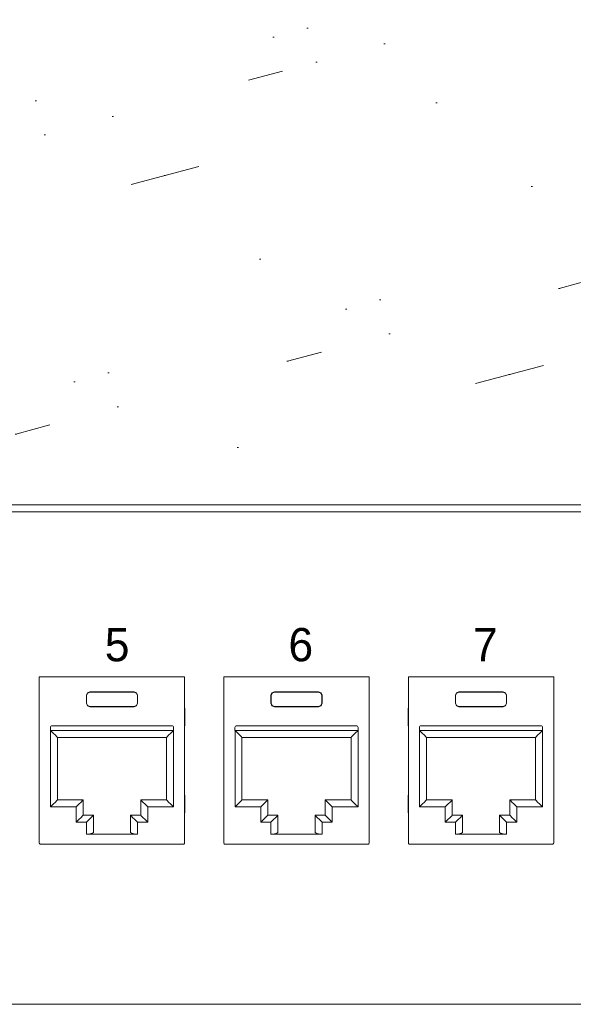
# Model space of a CAD drawing. Header units: millimetres. Extents: x 83969 to 164243, y -22860 to 4849.
# Tile 98 of 116: x 163439.58 to 163442.72, y -21354.98 to -21349.39. Entities that reach past the tile are written whole.
import ezdxf

# ---------------------------------------------------------------- set-up
doc = ezdxf.new("R2010")
doc.units = ezdxf.units.MM
doc.layers.get('0').update_dxf_attribs({"color": 251, "lineweight": 0})
doc.styles.add('_LANSTER_01', font='romans.shx')

# ---------------------------------------------------------------- blocks, each defined once
blk = doc.blocks.new('Panel modularny_24_port_1U')
at = {"color": 0}
for p, q in [((48.89499986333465, 4.445000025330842), (-1.366653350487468e-07, 4.445000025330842)), ((-6.493726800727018e-08, 5.612997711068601e-08), (48.89499993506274, 5.612997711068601e-08))]:
    blk.add_line(p, q, dxfattribs=at)
at = {"color": 0, "linetype": 'Continuous'}
for p, q in [((9.779902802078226, 2.956395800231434), (9.798812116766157, 2.956395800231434)), ((9.779902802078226, 2.956395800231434), (9.779902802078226, 1.455287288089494)), ((9.798812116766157, 2.956395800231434), (9.801949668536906, 2.956395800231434)), ((9.801949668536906, 2.956395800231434), (9.809310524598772, 2.956395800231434)), ((11.06245164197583, 2.956395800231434), (9.809310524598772, 2.956395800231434)), ((11.06981249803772, 2.956395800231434), (11.06245164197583, 2.956395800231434)), ((11.07295214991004, 2.956395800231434), (11.06981249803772, 2.956395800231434)), ((11.09185936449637, 2.956395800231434), (11.07295214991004, 2.956395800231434)), ((11.09185936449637, 2.956395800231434), (11.09185936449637, 1.455287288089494)), ((11.44677780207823, 2.956395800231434), (11.46568711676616, 2.956395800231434)), ((11.44677780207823, 2.956395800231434), (11.44677780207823, 1.455287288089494)), ((11.46568711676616, 2.956395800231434), (11.46882466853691, 2.956395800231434)), ((11.46882466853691, 2.956395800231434), (11.47618552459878, 2.956395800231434)), ((12.72932664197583, 2.956395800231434), (11.47618552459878, 2.956395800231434)), ((12.73668749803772, 2.956395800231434), (12.72932664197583, 2.956395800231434)), ((12.73982714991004, 2.956395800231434), (12.73668749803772, 2.956395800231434)), ((12.75873436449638, 2.956395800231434), (12.73982714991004, 2.956395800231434)), ((12.75873436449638, 2.956395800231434), (12.75873436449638, 1.455287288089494)), ((13.11365280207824, 2.956395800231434), (13.13256211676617, 2.956395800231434)), ((13.11365280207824, 2.956395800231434), (13.11365280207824, 1.455287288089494)), ((13.13256211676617, 2.956395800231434), (13.13569966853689, 2.956395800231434)), ((13.13569966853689, 2.956395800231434), (13.14306052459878, 2.956395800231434)), ((14.39620164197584, 2.956395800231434), (13.14306052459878, 2.956395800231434)), ((14.4035624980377, 2.956395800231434), (14.39620164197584, 2.956395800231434)), ((14.40670214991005, 2.956395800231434), (14.4035624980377, 2.956395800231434)), ((14.42560936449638, 2.956395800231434), (14.40670214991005, 2.956395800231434)), ((14.42560936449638, 2.956395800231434), (14.42560936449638, 1.455287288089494)), ((10.20487095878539, 2.788396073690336), (10.21409460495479, 2.810667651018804)), ((10.20487095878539, 2.716982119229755), (10.20487095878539, 2.788396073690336)), ((10.20633682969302, 2.786930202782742), (10.20487095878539, 2.788396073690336)), ((10.21556047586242, 2.809201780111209), (10.20633682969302, 2.786930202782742)), ((10.20633682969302, 2.718447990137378), (10.20633682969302, 2.786930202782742)), ((10.21409460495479, 2.810667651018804), (10.23636618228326, 2.819891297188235)), ((10.23783205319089, 2.818425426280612), (10.21556047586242, 2.809201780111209)), ((10.23636618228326, 2.819891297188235), (10.63539598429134, 2.819891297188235)), ((10.23636618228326, 2.819891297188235), (10.23783205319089, 2.818425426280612)), ((10.63393011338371, 2.818425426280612), (10.23783205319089, 2.818425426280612)), ((10.63539598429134, 2.819891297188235), (10.63393011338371, 2.818425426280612)), ((10.63393011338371, 2.818425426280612), (10.65620169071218, 2.809201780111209)), ((10.6576675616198, 2.810667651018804), (10.63539598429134, 2.819891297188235)), ((10.65620169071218, 2.809201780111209), (10.66542533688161, 2.786930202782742)), ((10.6668933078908, 2.788396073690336), (10.6576675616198, 2.810667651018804)), ((10.66542533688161, 2.786930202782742), (10.6668933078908, 2.788396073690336)), ((10.66542533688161, 2.718447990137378), (10.66542533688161, 2.786930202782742)), ((10.6668933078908, 2.716982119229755), (10.6668933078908, 2.788396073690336)), ((11.8717459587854, 2.788396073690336), (11.8809696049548, 2.810667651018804)), ((11.8717459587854, 2.716982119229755), (11.8717459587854, 2.788396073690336)), ((11.87321182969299, 2.786930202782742), (11.8717459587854, 2.788396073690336)), ((11.88243547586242, 2.809201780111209), (11.87321182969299, 2.786930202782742)), ((11.87321182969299, 2.718447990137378), (11.87321182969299, 2.786930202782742)), ((11.8809696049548, 2.810667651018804), (11.90324118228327, 2.819891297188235)), ((11.90470705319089, 2.818425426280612), (11.88243547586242, 2.809201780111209)), ((11.90324118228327, 2.819891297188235), (12.30227098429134, 2.819891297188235)), ((11.90324118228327, 2.819891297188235), (11.90470705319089, 2.818425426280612)), ((12.30080511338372, 2.818425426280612), (11.90470705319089, 2.818425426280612)), ((12.30227098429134, 2.819891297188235), (12.30080511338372, 2.818425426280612)), ((12.30080511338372, 2.818425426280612), (12.32307669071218, 2.809201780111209)), ((12.32454256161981, 2.810667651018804), (12.30227098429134, 2.819891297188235)), ((12.32307669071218, 2.809201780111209), (12.33230033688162, 2.786930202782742)), ((12.33376830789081, 2.788396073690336), (12.32454256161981, 2.810667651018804)), ((12.33230033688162, 2.786930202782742), (12.33376830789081, 2.788396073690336)), ((12.33230033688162, 2.718447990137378), (12.33230033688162, 2.786930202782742)), ((12.33376830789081, 2.716982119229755), (12.33376830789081, 2.788396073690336)), ((13.5386209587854, 2.788396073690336), (13.5478446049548, 2.810667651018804)), ((13.5386209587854, 2.716982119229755), (13.5386209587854, 2.788396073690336)), ((13.540086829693, 2.786930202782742), (13.5386209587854, 2.788396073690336)), ((13.54931047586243, 2.809201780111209), (13.540086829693, 2.786930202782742)), ((13.540086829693, 2.718447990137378), (13.540086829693, 2.786930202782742)), ((13.5478446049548, 2.810667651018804), (13.57011618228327, 2.819891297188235)), ((13.57158205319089, 2.818425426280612), (13.54931047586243, 2.809201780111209)), ((13.57011618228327, 2.819891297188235), (13.96914598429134, 2.819891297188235)), ((13.57011618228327, 2.819891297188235), (13.57158205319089, 2.818425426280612)), ((13.96768011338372, 2.818425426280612), (13.57158205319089, 2.818425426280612)), ((13.96914598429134, 2.819891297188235), (13.96768011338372, 2.818425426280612)), ((13.96768011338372, 2.818425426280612), (13.98995169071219, 2.809201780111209)), ((13.99141756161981, 2.810667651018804), (13.96914598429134, 2.819891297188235)), ((13.98995169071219, 2.809201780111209), (13.99917533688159, 2.786930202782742)), ((14.00064330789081, 2.788396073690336), (13.99141756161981, 2.810667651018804)), ((13.99917533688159, 2.786930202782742), (14.00064330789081, 2.788396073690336)), ((13.99917533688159, 2.718447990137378), (13.99917533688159, 2.786930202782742)), ((14.00064330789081, 2.716982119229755), (14.00064330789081, 2.788396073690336)), ((9.77923916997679, 2.690359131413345), (9.778999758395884, 2.662007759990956)), ((9.779902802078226, 2.712645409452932), (9.77923916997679, 2.690359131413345)), ((10.20633682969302, 2.718447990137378), (10.20487095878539, 2.716982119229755)), ((10.21409460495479, 2.694710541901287), (10.20487095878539, 2.716982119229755)), ((10.20633682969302, 2.718447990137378), (10.21556047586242, 2.696176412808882)), ((10.23636618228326, 2.685484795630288), (10.21409460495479, 2.694710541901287)), ((10.21556047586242, 2.696176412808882), (10.23783205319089, 2.686952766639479)), ((10.23783205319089, 2.686952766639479), (10.23636618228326, 2.685484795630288)), ((10.23636618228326, 2.685484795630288), (10.63539598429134, 2.685484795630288)), ((10.63393011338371, 2.686952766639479), (10.23783205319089, 2.686952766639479)), ((10.65620169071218, 2.696176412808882), (10.63393011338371, 2.686952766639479)), ((10.63393011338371, 2.686952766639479), (10.63539598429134, 2.685484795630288)), ((10.63539598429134, 2.685484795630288), (10.6576675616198, 2.694710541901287)), ((10.66542533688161, 2.718447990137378), (10.65620169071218, 2.696176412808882)), ((10.6576675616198, 2.694710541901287), (10.6668933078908, 2.716982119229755)), ((10.66542533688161, 2.718447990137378), (10.6668933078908, 2.716982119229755)), ((11.09252299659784, 2.690359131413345), (11.09185936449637, 2.712645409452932)), ((11.09276240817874, 2.662007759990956), (11.09252299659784, 2.690359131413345)), ((11.44611416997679, 2.690359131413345), (11.44587475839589, 2.662007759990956)), ((11.44677780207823, 2.712645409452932), (11.44611416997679, 2.690359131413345)), ((11.87321182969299, 2.718447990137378), (11.8717459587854, 2.716982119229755)), ((11.8809696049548, 2.694710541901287), (11.8717459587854, 2.716982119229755)), ((11.87321182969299, 2.718447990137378), (11.88243547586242, 2.696176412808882)), ((11.90324118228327, 2.685484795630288), (11.8809696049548, 2.694710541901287)), ((11.88243547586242, 2.696176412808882), (11.90470705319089, 2.686952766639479)), ((11.90470705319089, 2.686952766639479), (11.90324118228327, 2.685484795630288)), ((11.90324118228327, 2.685484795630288), (12.30227098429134, 2.685484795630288)), ((12.30080511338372, 2.686952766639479), (11.90470705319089, 2.686952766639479)), ((12.32307669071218, 2.696176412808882), (12.30080511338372, 2.686952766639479)), ((12.30080511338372, 2.686952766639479), (12.30227098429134, 2.685484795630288)), ((12.30227098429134, 2.685484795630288), (12.32454256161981, 2.694710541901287)), ((12.33230033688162, 2.718447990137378), (12.32307669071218, 2.696176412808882)), ((12.32454256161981, 2.694710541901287), (12.33376830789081, 2.716982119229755)), ((12.33230033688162, 2.718447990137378), (12.33376830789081, 2.716982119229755)), ((12.75939799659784, 2.690359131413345), (12.75873436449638, 2.712645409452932)), ((12.75963740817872, 2.662007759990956), (12.75939799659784, 2.690359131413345)), ((13.11298916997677, 2.690359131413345), (13.11274975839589, 2.662007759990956)), ((13.11365280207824, 2.712645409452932), (13.11298916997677, 2.690359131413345)), ((13.540086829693, 2.718447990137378), (13.5386209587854, 2.716982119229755)), ((13.5478446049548, 2.694710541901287), (13.5386209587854, 2.716982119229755)), ((13.540086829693, 2.718447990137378), (13.54931047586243, 2.696176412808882)), ((13.57011618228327, 2.685484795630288), (13.5478446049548, 2.694710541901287)), ((13.54931047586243, 2.696176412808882), (13.57158205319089, 2.686952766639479)), ((13.57158205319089, 2.686952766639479), (13.57011618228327, 2.685484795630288)), ((13.57011618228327, 2.685484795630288), (13.96914598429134, 2.685484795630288)), ((13.96768011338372, 2.686952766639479), (13.57158205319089, 2.686952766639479)), ((13.98995169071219, 2.696176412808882), (13.96768011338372, 2.686952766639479)), ((13.96768011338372, 2.686952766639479), (13.96914598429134, 2.685484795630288)), ((13.96914598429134, 2.685484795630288), (13.99141756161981, 2.694710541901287)), ((13.99917533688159, 2.718447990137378), (13.98995169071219, 2.696176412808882)), ((13.99141756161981, 2.694710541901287), (14.00064330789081, 2.716982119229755)), ((13.99917533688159, 2.718447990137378), (14.00064330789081, 2.716982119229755)), ((14.42627299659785, 2.690359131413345), (14.42560936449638, 2.712645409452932)), ((14.42651240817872, 2.662007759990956), (14.42627299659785, 2.690359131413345)), ((9.778999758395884, 2.662007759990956), (9.778999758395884, 2.52550115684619)), ((11.09276240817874, 2.662007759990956), (11.09276240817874, 2.52550115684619)), ((11.44587475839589, 2.662007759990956), (11.44587475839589, 2.52550115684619)), ((12.75963740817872, 2.662007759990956), (12.75963740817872, 2.52550115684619)), ((13.11274975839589, 2.662007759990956), (13.11274975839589, 2.52550115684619)), ((14.42651240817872, 2.662007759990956), (14.42651240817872, 2.52550115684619)), ((9.778999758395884, 2.52550115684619), (9.77923916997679, 2.497147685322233)), ((9.77923916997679, 2.497147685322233), (9.779902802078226, 2.474863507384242)), ((9.879355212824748, 2.497256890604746), (9.879355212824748, 2.472055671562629)), ((10.97560824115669, 2.514057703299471), (9.896156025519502, 2.514057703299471)), ((10.99240905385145, 2.497256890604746), (10.99240905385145, 2.472055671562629)), ((11.09185936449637, 2.474863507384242), (11.09252299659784, 2.497147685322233)), ((11.09252299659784, 2.497147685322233), (11.09276240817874, 2.52550115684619)), ((11.44587475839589, 2.52550115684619), (11.44611416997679, 2.497147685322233)), ((11.44611416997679, 2.497147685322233), (11.44677780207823, 2.474863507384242)), ((11.54623021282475, 2.497256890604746), (11.54623021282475, 2.472055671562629)), ((12.6424832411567, 2.514057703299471), (11.56303102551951, 2.514057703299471)), ((12.65928405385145, 2.497256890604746), (12.65928405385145, 2.472055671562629)), ((12.75873436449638, 2.474863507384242), (12.75939799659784, 2.497147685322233)), ((12.75939799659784, 2.497147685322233), (12.75963740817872, 2.52550115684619)), ((13.11274975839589, 2.52550115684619), (13.11298916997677, 2.497147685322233)), ((13.11298916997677, 2.497147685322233), (13.11365280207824, 2.474863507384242)), ((13.21310521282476, 2.497256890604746), (13.21310521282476, 2.472055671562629)), ((14.3093582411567, 2.514057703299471), (13.22990602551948, 2.514057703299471)), ((14.32615905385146, 2.497256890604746), (14.32615905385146, 2.472055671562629)), ((14.42560936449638, 2.474863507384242), (14.42627299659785, 2.497147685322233)), ((14.42627299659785, 2.497147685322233), (14.42651240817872, 2.52550115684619)), ((10.99240905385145, 2.472055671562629), (9.879355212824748, 2.472055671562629)), ((9.880405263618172, 2.472055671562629), (9.904514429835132, 2.447946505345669)), ((9.880405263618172, 1.781122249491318), (9.880405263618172, 2.472055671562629)), ((9.904514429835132, 2.447946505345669), (9.924954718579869, 2.427506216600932)), ((9.924954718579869, 2.427506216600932), (9.938611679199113, 2.413849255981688)), ((9.938611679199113, 2.413849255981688), (9.943408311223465, 2.409052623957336)), ((9.943408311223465, 2.409052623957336), (9.943408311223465, 1.844125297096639)), ((9.943408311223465, 2.409052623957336), (10.92835595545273, 2.409052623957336)), ((10.93315048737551, 2.413849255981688), (10.92835595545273, 2.409052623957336)), ((10.92835595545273, 2.409052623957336), (10.92835595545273, 1.844125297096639)), ((10.94680744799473, 2.427506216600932), (10.93315048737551, 2.413849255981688)), ((10.96724773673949, 2.447946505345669), (10.94680744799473, 2.427506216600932)), ((10.99135900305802, 2.472055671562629), (10.96724773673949, 2.447946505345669)), ((10.99135900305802, 1.781122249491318), (10.99135900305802, 2.472055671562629)), ((12.65928405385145, 2.472055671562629), (11.54623021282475, 2.472055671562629)), ((11.54728026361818, 2.472055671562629), (11.57138942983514, 2.447946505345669)), ((11.54728026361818, 1.781122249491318), (11.54728026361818, 2.472055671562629)), ((11.57138942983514, 2.447946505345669), (11.59182971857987, 2.427506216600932)), ((11.59182971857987, 2.427506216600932), (11.60548667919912, 2.413849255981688)), ((11.60548667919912, 2.413849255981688), (11.61028331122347, 2.409052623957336)), ((11.61028331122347, 2.409052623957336), (11.61028331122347, 1.844125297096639)), ((11.61028331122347, 2.409052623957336), (12.59523095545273, 2.409052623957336)), ((12.60002548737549, 2.413849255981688), (12.59523095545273, 2.409052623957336)), ((12.59523095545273, 2.409052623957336), (12.59523095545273, 1.844125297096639)), ((12.61368244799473, 2.427506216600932), (12.60002548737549, 2.413849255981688)), ((12.63412273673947, 2.447946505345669), (12.61368244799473, 2.427506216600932)), ((12.65823400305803, 2.472055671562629), (12.63412273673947, 2.447946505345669)), ((12.65823400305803, 1.781122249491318), (12.65823400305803, 2.472055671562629)), ((14.32615905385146, 2.472055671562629), (13.21310521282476, 2.472055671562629)), ((13.21415526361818, 2.472055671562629), (13.23826442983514, 2.447946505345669)), ((13.21415526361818, 1.781122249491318), (13.21415526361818, 2.472055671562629)), ((13.23826442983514, 2.447946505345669), (13.25870471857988, 2.427506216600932)), ((13.25870471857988, 2.427506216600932), (13.27236167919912, 2.413849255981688)), ((13.27236167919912, 2.413849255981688), (13.27715831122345, 2.409052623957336)), ((13.27715831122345, 2.409052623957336), (13.27715831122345, 1.844125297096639)), ((13.27715831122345, 2.409052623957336), (14.26210595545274, 2.409052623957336)), ((14.26690048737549, 2.413849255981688), (14.26210595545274, 2.409052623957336)), ((14.26210595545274, 2.409052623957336), (14.26210595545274, 1.844125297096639)), ((14.28055744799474, 2.427506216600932), (14.26690048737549, 2.413849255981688)), ((14.30099773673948, 2.447946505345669), (14.28055744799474, 2.427506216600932)), ((14.32510900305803, 2.472055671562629), (14.30099773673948, 2.447946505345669)), ((14.32510900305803, 1.781122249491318), (14.32510900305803, 2.472055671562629)), ((9.77923916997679, 1.903568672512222), (9.778999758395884, 1.875217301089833)), ((9.778999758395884, 1.875217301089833), (9.778999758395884, 1.738710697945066)), ((9.779902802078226, 1.925854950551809), (9.77923916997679, 1.903568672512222)), ((11.09252299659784, 1.903568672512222), (11.09185936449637, 1.925854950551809)), ((11.09276240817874, 1.875217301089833), (11.09252299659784, 1.903568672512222)), ((11.09276240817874, 1.875217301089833), (11.09276240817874, 1.738710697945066)), ((11.44611416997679, 1.903568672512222), (11.44587475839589, 1.875217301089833)), ((11.44587475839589, 1.875217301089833), (11.44587475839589, 1.738710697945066)), ((11.44677780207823, 1.925854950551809), (11.44611416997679, 1.903568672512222)), ((12.75939799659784, 1.903568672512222), (12.75873436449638, 1.925854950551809)), ((12.75963740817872, 1.875217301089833), (12.75939799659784, 1.903568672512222)), ((12.75963740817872, 1.875217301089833), (12.75963740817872, 1.738710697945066)), ((13.11298916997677, 1.903568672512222), (13.11274975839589, 1.875217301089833)), ((13.11274975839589, 1.875217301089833), (13.11274975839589, 1.738710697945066)), ((13.11365280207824, 1.925854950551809), (13.11298916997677, 1.903568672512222)), ((14.42627299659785, 1.903568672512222), (14.42560936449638, 1.925854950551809)), ((14.42651240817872, 1.875217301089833), (14.42627299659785, 1.903568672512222)), ((14.42651240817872, 1.875217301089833), (14.42651240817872, 1.738710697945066)), ((9.904514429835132, 1.805231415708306), (9.880405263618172, 1.781122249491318)), ((9.880405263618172, 1.781122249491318), (10.11246438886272, 1.781122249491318)), ((9.924954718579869, 1.825671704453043), (9.904514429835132, 1.805231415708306)), ((9.938611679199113, 1.839330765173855), (9.924954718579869, 1.825671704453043)), ((9.943408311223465, 1.844125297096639), (9.938611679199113, 1.839330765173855)), ((10.17546743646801, 1.844125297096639), (9.943408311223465, 1.844125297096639)), ((10.13657565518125, 1.805231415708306), (10.11246438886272, 1.781122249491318)), ((10.11246438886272, 1.781122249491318), (10.11246438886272, 1.642515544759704)), ((10.15701594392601, 1.825671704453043), (10.13657565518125, 1.805231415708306)), ((10.17067290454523, 1.839330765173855), (10.15701594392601, 1.825671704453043)), ((10.17546743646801, 1.844125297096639), (10.17067290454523, 1.839330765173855)), ((10.17546743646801, 1.705518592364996), (10.17546743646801, 1.844125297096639)), ((10.69629473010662, 1.705518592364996), (10.69629473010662, 1.844125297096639)), ((10.69629473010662, 1.844125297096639), (10.92835595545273, 1.844125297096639)), ((10.69629473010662, 1.844125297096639), (10.70108926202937, 1.839330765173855)), ((10.70108926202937, 1.839330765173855), (10.71474622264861, 1.825671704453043)), ((10.71474622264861, 1.825671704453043), (10.73518651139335, 1.805231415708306)), ((10.73518651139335, 1.805231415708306), (10.75929777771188, 1.781122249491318)), ((10.99135900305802, 1.781122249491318), (10.75929777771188, 1.781122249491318)), ((10.75929777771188, 1.781122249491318), (10.75929777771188, 1.642515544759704)), ((10.92835595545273, 1.844125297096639), (10.93315048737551, 1.839330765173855)), ((10.93315048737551, 1.839330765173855), (10.94680744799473, 1.825671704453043)), ((10.94680744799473, 1.825671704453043), (10.96724773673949, 1.805231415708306)), ((10.96724773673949, 1.805231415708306), (10.99135900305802, 1.781122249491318)), ((11.57138942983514, 1.805231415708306), (11.54728026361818, 1.781122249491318)), ((11.54728026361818, 1.781122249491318), (11.77933938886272, 1.781122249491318)), ((11.59182971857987, 1.825671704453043), (11.57138942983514, 1.805231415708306)), ((11.60548667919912, 1.839330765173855), (11.59182971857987, 1.825671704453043)), ((11.61028331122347, 1.844125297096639), (11.60548667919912, 1.839330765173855)), ((11.84234243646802, 1.844125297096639), (11.61028331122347, 1.844125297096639)), ((11.80345065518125, 1.805231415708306), (11.77933938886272, 1.781122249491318)), ((11.77933938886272, 1.781122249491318), (11.77933938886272, 1.642515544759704)), ((11.82389094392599, 1.825671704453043), (11.80345065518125, 1.805231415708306)), ((11.83754790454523, 1.839330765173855), (11.82389094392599, 1.825671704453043)), ((11.84234243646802, 1.844125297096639), (11.83754790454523, 1.839330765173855)), ((11.84234243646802, 1.705518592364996), (11.84234243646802, 1.844125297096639)), ((12.36316973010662, 1.705518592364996), (12.36316973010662, 1.844125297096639)), ((12.36316973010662, 1.844125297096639), (12.59523095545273, 1.844125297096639)), ((12.36316973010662, 1.844125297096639), (12.36796426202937, 1.839330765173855)), ((12.36796426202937, 1.839330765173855), (12.38162122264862, 1.825671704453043)), ((12.38162122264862, 1.825671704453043), (12.40206151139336, 1.805231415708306)), ((12.40206151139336, 1.805231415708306), (12.42617277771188, 1.781122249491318)), ((12.65823400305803, 1.781122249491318), (12.42617277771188, 1.781122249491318)), ((12.42617277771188, 1.781122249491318), (12.42617277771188, 1.642515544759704)), ((12.59523095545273, 1.844125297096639), (12.60002548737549, 1.839330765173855)), ((12.60002548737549, 1.839330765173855), (12.61368244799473, 1.825671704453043)), ((12.61368244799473, 1.825671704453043), (12.63412273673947, 1.805231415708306)), ((12.63412273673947, 1.805231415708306), (12.65823400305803, 1.781122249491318)), ((13.23826442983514, 1.805231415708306), (13.21415526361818, 1.781122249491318)), ((13.21415526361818, 1.781122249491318), (13.44621438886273, 1.781122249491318)), ((13.25870471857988, 1.825671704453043), (13.23826442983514, 1.805231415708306)), ((13.27236167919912, 1.839330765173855), (13.25870471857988, 1.825671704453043)), ((13.27715831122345, 1.844125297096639), (13.27236167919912, 1.839330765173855)), ((13.50921743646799, 1.844125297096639), (13.27715831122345, 1.844125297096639)), ((13.47032565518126, 1.805231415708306), (13.44621438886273, 1.781122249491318)), ((13.44621438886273, 1.781122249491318), (13.44621438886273, 1.642515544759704)), ((13.49076594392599, 1.825671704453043), (13.47032565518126, 1.805231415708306)), ((13.50442290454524, 1.839330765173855), (13.49076594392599, 1.825671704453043)), ((13.50921743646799, 1.844125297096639), (13.50442290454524, 1.839330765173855)), ((13.50921743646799, 1.705518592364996), (13.50921743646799, 1.844125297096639)), ((14.0300447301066, 1.705518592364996), (14.0300447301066, 1.844125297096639)), ((14.0300447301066, 1.844125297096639), (14.26210595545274, 1.844125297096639)), ((14.0300447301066, 1.844125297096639), (14.03483926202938, 1.839330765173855)), ((14.03483926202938, 1.839330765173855), (14.04849622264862, 1.825671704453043)), ((14.04849622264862, 1.825671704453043), (14.06893651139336, 1.805231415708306)), ((14.06893651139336, 1.805231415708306), (14.09304777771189, 1.781122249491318)), ((14.32510900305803, 1.781122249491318), (14.09304777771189, 1.781122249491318)), ((14.09304777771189, 1.781122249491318), (14.09304777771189, 1.642515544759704)), ((14.26210595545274, 1.844125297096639), (14.26690048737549, 1.839330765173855)), ((14.26690048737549, 1.839330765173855), (14.28055744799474, 1.825671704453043)), ((14.28055744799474, 1.825671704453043), (14.30099773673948, 1.805231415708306)), ((14.30099773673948, 1.805231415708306), (14.32510900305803, 1.781122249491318)), ((9.778999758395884, 1.738710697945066), (9.77923916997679, 1.710359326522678)), ((9.77923916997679, 1.710359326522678), (9.779902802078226, 1.688073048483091)), ((10.15701594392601, 1.687064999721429), (10.17067290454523, 1.700724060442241)), ((10.17067290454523, 1.700724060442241), (10.17546743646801, 1.705518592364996)), ((10.26787400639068, 1.705518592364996), (10.17546743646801, 1.705518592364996)), ((10.24942041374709, 1.687064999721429), (10.26307737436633, 1.700724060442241)), ((10.26307737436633, 1.700724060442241), (10.26787400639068, 1.705518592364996)), ((10.26787400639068, 1.705518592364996), (10.26787400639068, 1.551749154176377)), ((10.60388816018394, 1.705518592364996), (10.69629473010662, 1.705518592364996)), ((10.60388816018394, 1.705518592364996), (10.60388816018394, 1.551749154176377)), ((10.60868479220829, 1.700724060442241), (10.60388816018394, 1.705518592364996)), ((10.62234175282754, 1.687064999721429), (10.60868479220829, 1.700724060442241)), ((10.70108926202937, 1.700724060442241), (10.69629473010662, 1.705518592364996)), ((10.71474622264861, 1.687064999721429), (10.70108926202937, 1.700724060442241)), ((11.09185936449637, 1.688073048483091), (11.09252299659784, 1.710359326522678)), ((11.09252299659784, 1.710359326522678), (11.09276240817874, 1.738710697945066)), ((11.44587475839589, 1.738710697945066), (11.44611416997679, 1.710359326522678)), ((11.44611416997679, 1.710359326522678), (11.44677780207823, 1.688073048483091)), ((11.82389094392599, 1.687064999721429), (11.83754790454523, 1.700724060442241)), ((11.83754790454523, 1.700724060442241), (11.84234243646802, 1.705518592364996)), ((11.93474900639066, 1.705518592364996), (11.84234243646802, 1.705518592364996)), ((11.91629541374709, 1.687064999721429), (11.92995237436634, 1.700724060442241)), ((11.92995237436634, 1.700724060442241), (11.93474900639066, 1.705518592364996)), ((11.93474900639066, 1.705518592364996), (11.93474900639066, 1.551749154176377)), ((12.27076316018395, 1.705518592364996), (12.36316973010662, 1.705518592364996)), ((12.27076316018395, 1.705518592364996), (12.27076316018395, 1.551749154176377)), ((12.2755597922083, 1.700724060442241), (12.27076316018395, 1.705518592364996)), ((12.28921675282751, 1.687064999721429), (12.2755597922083, 1.700724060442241)), ((12.36796426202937, 1.700724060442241), (12.36316973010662, 1.705518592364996)), ((12.38162122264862, 1.687064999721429), (12.36796426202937, 1.700724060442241)), ((12.75873436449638, 1.688073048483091), (12.75939799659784, 1.710359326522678)), ((12.75939799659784, 1.710359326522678), (12.75963740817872, 1.738710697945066)), ((13.11274975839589, 1.738710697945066), (13.11298916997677, 1.710359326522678)), ((13.11298916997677, 1.710359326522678), (13.11365280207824, 1.688073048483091)), ((13.49076594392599, 1.687064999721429), (13.50442290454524, 1.700724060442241)), ((13.50442290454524, 1.700724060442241), (13.50921743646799, 1.705518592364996)), ((13.60162400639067, 1.705518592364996), (13.50921743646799, 1.705518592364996)), ((13.5831704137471, 1.687064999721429), (13.59682737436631, 1.700724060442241)), ((13.59682737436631, 1.700724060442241), (13.60162400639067, 1.705518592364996)), ((13.60162400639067, 1.705518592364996), (13.60162400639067, 1.551749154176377)), ((13.93763816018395, 1.705518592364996), (14.0300447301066, 1.705518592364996)), ((13.93763816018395, 1.705518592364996), (13.93763816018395, 1.551749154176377)), ((13.94243479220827, 1.700724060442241), (13.93763816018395, 1.705518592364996)), ((13.95609175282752, 1.687064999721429), (13.94243479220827, 1.700724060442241)), ((14.03483926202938, 1.700724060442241), (14.0300447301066, 1.705518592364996)), ((14.04849622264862, 1.687064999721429), (14.03483926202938, 1.700724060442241)), ((14.42560936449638, 1.688073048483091), (14.42627299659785, 1.710359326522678)), ((14.42627299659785, 1.710359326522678), (14.42651240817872, 1.738710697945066)), ((10.11246438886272, 1.642515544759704), (10.13657565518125, 1.666624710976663)), ((10.11246438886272, 1.642515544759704), (10.20487095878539, 1.642515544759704)), ((10.13657565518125, 1.666624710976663), (10.15701594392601, 1.687064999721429)), ((10.20487095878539, 1.642515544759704), (10.22898012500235, 1.666624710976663)), ((10.20487095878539, 1.534866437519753), (10.20487095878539, 1.642515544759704)), ((10.22898012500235, 1.666624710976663), (10.24942041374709, 1.687064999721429)), ((10.64278204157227, 1.666624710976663), (10.62234175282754, 1.687064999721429)), ((10.6668933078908, 1.642515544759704), (10.64278204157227, 1.666624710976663)), ((10.75929777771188, 1.642515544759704), (10.6668933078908, 1.642515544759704)), ((10.6668933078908, 1.534866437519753), (10.6668933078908, 1.642515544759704)), ((10.73518651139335, 1.666624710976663), (10.71474622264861, 1.687064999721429)), ((10.75929777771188, 1.642515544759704), (10.73518651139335, 1.666624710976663)), ((11.77933938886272, 1.642515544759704), (11.80345065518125, 1.666624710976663)), ((11.77933938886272, 1.642515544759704), (11.8717459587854, 1.642515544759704)), ((11.80345065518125, 1.666624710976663), (11.82389094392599, 1.687064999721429)), ((11.8717459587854, 1.642515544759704), (11.89585512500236, 1.666624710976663)), ((11.8717459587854, 1.534866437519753), (11.8717459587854, 1.642515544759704)), ((11.89585512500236, 1.666624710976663), (11.91629541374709, 1.687064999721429)), ((12.30965704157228, 1.666624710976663), (12.28921675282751, 1.687064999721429)), ((12.33376830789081, 1.642515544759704), (12.30965704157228, 1.666624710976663)), ((12.42617277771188, 1.642515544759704), (12.33376830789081, 1.642515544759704)), ((12.33376830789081, 1.534866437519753), (12.33376830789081, 1.642515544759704)), ((12.40206151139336, 1.666624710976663), (12.38162122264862, 1.687064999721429)), ((12.42617277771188, 1.642515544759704), (12.40206151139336, 1.666624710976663)), ((13.44621438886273, 1.642515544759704), (13.47032565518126, 1.666624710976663)), ((13.44621438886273, 1.642515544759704), (13.5386209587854, 1.642515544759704)), ((13.47032565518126, 1.666624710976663), (13.49076594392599, 1.687064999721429)), ((13.5386209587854, 1.642515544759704), (13.56273012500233, 1.666624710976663)), ((13.5386209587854, 1.534866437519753), (13.5386209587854, 1.642515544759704)), ((13.56273012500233, 1.666624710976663), (13.5831704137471, 1.687064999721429)), ((13.97653204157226, 1.666624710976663), (13.95609175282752, 1.687064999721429)), ((14.00064330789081, 1.642515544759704), (13.97653204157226, 1.666624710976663)), ((14.09304777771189, 1.642515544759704), (14.00064330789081, 1.642515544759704)), ((14.00064330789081, 1.534866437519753), (14.00064330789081, 1.642515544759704)), ((14.06893651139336, 1.666624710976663), (14.04849622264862, 1.687064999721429)), ((14.09304777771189, 1.642515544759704), (14.06893651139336, 1.666624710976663)), ((10.23637038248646, 1.537128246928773), (10.20487095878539, 1.534866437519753)), ((10.6668933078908, 1.534866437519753), (10.20487095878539, 1.534866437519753)), ((10.25943159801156, 1.543306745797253), (10.23637038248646, 1.537128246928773)), ((10.26787400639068, 1.551749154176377), (10.25943159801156, 1.543306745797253)), ((10.60388816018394, 1.551749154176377), (10.61233056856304, 1.543306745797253)), ((10.61233056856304, 1.543306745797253), (10.63539178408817, 1.537128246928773)), ((10.63539178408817, 1.537128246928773), (10.6668933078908, 1.534866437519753)), ((11.90324538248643, 1.537128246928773), (11.8717459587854, 1.534866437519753)), ((12.33376830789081, 1.534866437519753), (11.8717459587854, 1.534866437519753)), ((11.92630659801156, 1.543306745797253), (11.90324538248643, 1.537128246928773)), ((11.93474900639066, 1.551749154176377), (11.92630659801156, 1.543306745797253)), ((12.27076316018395, 1.551749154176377), (12.27920556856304, 1.543306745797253)), ((12.27920556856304, 1.543306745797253), (12.30226678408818, 1.537128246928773)), ((12.30226678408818, 1.537128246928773), (12.33376830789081, 1.534866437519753)), ((13.57012038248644, 1.537128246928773), (13.5386209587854, 1.534866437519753)), ((14.00064330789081, 1.534866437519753), (13.5386209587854, 1.534866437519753)), ((13.59318159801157, 1.543306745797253), (13.57012038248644, 1.537128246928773)), ((13.60162400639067, 1.551749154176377), (13.59318159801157, 1.543306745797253)), ((13.93763816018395, 1.551749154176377), (13.94608056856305, 1.543306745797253)), ((13.94608056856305, 1.543306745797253), (13.96914178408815, 1.537128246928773)), ((13.96914178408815, 1.537128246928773), (14.00064330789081, 1.534866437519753)), ((9.779902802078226, 1.455125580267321), (9.779902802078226, 1.455287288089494)), ((9.779902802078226, 1.455125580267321), (9.779911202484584, 1.454804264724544)), ((9.779911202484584, 1.454804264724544), (9.77996580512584, 1.454050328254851)), ((9.77996580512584, 1.454050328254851), (9.780173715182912, 1.452792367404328)), ((9.780173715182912, 1.452792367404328), (9.781526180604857, 1.449530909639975)), ((9.781526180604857, 1.449530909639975), (9.78386779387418, 1.446912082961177)), ((9.78386779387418, 1.446912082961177), (9.786938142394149, 1.445213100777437)), ((9.786938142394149, 1.445213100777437), (9.79040120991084, 1.44462507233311)), ((9.790403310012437, 1.44462507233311), (9.79040120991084, 1.44462507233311)), ((9.790403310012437, 1.44462507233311), (11.08135885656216, 1.44462507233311)), ((11.08135885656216, 1.44462507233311), (11.08136095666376, 1.44462507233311)), ((11.08482402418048, 1.445213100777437), (11.08136095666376, 1.44462507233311)), ((11.08789437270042, 1.446912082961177), (11.08482402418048, 1.445213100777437)), ((11.09023598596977, 1.449530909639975), (11.08789437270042, 1.446912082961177)), ((11.09158845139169, 1.452792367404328), (11.09023598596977, 1.449530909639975)), ((11.09179636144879, 1.454050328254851), (11.09158845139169, 1.452792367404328)), ((11.09185096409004, 1.454804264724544), (11.09179636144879, 1.454050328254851)), ((11.09185936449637, 1.455125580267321), (11.09185096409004, 1.454804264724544)), ((11.09185936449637, 1.455125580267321), (11.09185936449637, 1.455287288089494)), ((11.44677780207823, 1.455125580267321), (11.44677780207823, 1.455287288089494)), ((11.44677780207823, 1.455125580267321), (11.44678620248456, 1.454804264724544)), ((11.44678620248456, 1.454804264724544), (11.44684080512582, 1.454050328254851)), ((11.44684080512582, 1.454050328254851), (11.44704871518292, 1.452792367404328)), ((11.44704871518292, 1.452792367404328), (11.44840118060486, 1.449530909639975)), ((11.44840118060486, 1.449530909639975), (11.45074279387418, 1.446912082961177)), ((11.45074279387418, 1.446912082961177), (11.45381314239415, 1.445213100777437)), ((11.45381314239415, 1.445213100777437), (11.45727620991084, 1.44462507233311)), ((11.45727831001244, 1.44462507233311), (11.45727620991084, 1.44462507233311)), ((11.45727831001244, 1.44462507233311), (12.74823385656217, 1.44462507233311)), ((12.74823385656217, 1.44462507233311), (12.74823595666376, 1.44462507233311)), ((12.75169902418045, 1.445213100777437), (12.74823595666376, 1.44462507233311)), ((12.75476937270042, 1.446912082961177), (12.75169902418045, 1.445213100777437)), ((12.75711098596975, 1.449530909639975), (12.75476937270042, 1.446912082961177)), ((12.75846345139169, 1.452792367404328), (12.75711098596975, 1.449530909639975)), ((12.75867136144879, 1.454050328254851), (12.75846345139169, 1.452792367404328)), ((12.75872596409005, 1.454804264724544), (12.75867136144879, 1.454050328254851)), ((12.75873436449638, 1.455125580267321), (12.75872596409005, 1.454804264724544)), ((12.75873436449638, 1.455125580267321), (12.75873436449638, 1.455287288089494)), ((13.11365280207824, 1.455125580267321), (13.11365280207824, 1.455287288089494)), ((13.11365280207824, 1.455125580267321), (13.11366120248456, 1.454804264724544)), ((13.11366120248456, 1.454804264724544), (13.11371580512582, 1.454050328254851)), ((13.11371580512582, 1.454050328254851), (13.11392371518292, 1.452792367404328)), ((13.11392371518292, 1.452792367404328), (13.11527618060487, 1.449530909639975)), ((13.11527618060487, 1.449530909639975), (13.11761779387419, 1.446912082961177)), ((13.11761779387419, 1.446912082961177), (13.12068814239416, 1.445213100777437)), ((13.12068814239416, 1.445213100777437), (13.12415120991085, 1.44462507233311)), ((13.12415331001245, 1.44462507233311), (13.12415120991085, 1.44462507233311)), ((13.12415331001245, 1.44462507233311), (14.41510885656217, 1.44462507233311)), ((14.41510885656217, 1.44462507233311), (14.41511095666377, 1.44462507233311)), ((14.41857402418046, 1.445213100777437), (14.41511095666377, 1.44462507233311)), ((14.42164437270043, 1.446912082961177), (14.41857402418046, 1.445213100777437)), ((14.42398598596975, 1.449530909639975), (14.42164437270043, 1.446912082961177)), ((14.4253384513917, 1.452792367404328), (14.42398598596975, 1.449530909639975)), ((14.42554636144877, 1.454050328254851), (14.4253384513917, 1.452792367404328)), ((14.42560096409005, 1.454804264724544), (14.42554636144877, 1.454050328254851)), ((14.42560936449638, 1.455125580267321), (14.42560096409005, 1.454804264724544)), ((14.42560936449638, 1.455125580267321), (14.42560936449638, 1.455287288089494))]:
    blk.add_line(p, q, dxfattribs=at)
for centre, start, end in [((9.896156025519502, 2.497256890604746), 90, 180), ((10.97560824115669, 2.497256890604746), 0, 90), ((11.56303102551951, 2.497256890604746), 90, 180), ((12.6424832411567, 2.497256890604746), 0, 90), ((13.22990602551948, 2.497256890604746), 90, 180), ((14.3093582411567, 2.497256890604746), 0, 90)]:
    blk.add_arc(centre, 0.01680081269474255, start, end, dxfattribs=at)
at = {"color": 0, "char_height": 0.3, "attachment_point": 1, "style": '_LANSTER_01'}
for s, insert in [('\\A1;{\\fHP Simplified|b0|i0|c238|p34;5}', (10.37130015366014, 3.395864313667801)), ('\\A1;{\\fHP Simplified|b0|i0|c238|p34;6}', (12.02995025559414, 3.395864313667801)), ('\\A1;{\\fHP Simplified|b0|i0|c238|p34;7}', (13.69639205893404, 3.395864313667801))]:
    blk.add_mtext_dynamic_manual_height_columns(s, width=0.4660491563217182, gutter_width=6, heights=[0], dxfattribs=dict(at, insert=insert))
blk = doc.blocks.new('Panel zaślepiający 2U')
h = blk.add_hatch()
h.set_pattern_fill('GROUT', color=256, scale=0.25, angle=15, style=0)
h.set_pattern_definition([(15, (-221.187624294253, -203.5279369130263), (-0.3507189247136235, 2.535626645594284), [0.3175, -2.2225]), (15, (-221.1274679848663, -202.5257175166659), (-0.6574003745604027, 2.453451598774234), [0, -2.54]), (15, (-221.8009871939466, -203.6922870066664), (0.2626439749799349, 2.699976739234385), [0, -2.54]), (15, (-222.2940374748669, -201.8521983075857), (1.796051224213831, 3.110851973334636), [0.635, -4.445]), (15, (-220.0430735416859, -202.8925552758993), (-0.6574003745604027, 2.453451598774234), [0, -2.54]), (15, (-220.5742613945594, -203.3635868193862), (-0.04403747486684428, 2.617801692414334), [0, -2.54]), (15, (-220.3497549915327, -202.9747303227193), (-0.6574003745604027, 2.453451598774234), [0, -2.54]), (15, (-221.9873560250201, -201.7700232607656), (-0.6574003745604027, 2.453451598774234), [0, -2.54])])
h.paths.add_polyline_path([(46.67249973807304, 6.476403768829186e-08), (48.89499973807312, 6.476403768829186e-08), (48.89499973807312, 4.445000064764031), (48.89500005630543, 8.889999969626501), (46.67250005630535, 8.889999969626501), (46.67250005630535, 8.578849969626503, -0.9999999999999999), (46.36135005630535, 8.578849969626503), (46.36135005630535, 8.802988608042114), (2.533650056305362, 8.802988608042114), (2.533650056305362, 8.578849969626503, -0.9999999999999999), (2.222500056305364, 8.578849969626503), (2.222500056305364, 8.889999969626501), (5.630533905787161e-08, 8.889999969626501), (5.630533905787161e-08, 4.444999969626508), (-2.619269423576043e-07, 6.476403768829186e-08), (2.222499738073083, 6.476403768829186e-08), (2.222499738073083, 0.3111500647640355, -0.9999999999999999), (2.53364973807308, 0.3111500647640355), (2.53364973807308, 0.03924461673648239), (46.36134973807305, 0.03924461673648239), (46.36134973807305, 0.3111500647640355, -0.9999999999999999), (46.67249973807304, 0.3111500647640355)])
blk.add_line((46.36134973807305, 0.03924461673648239), (2.53364973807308, 0.03924461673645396))

msp = doc.modelspace()

# ---------------------------------------------------------------- block references
for name, p, xscale, yscale, zscale in [('Panel zaślepiający 2U', (163433.5187035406, -21352.17092112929), 0.6288110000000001, 0.6288110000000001, 0.6288110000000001), ('Panel modularny_24_port_1U', (163433.5389661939, -21354.98103701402), 0.6288112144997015, 0.6288112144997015, 0.6288112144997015)]:
    msp.add_blockref(name, p, dxfattribs=dict(xscale=xscale, yscale=yscale, zscale=zscale))

doc.saveas('drawing.dxf')
